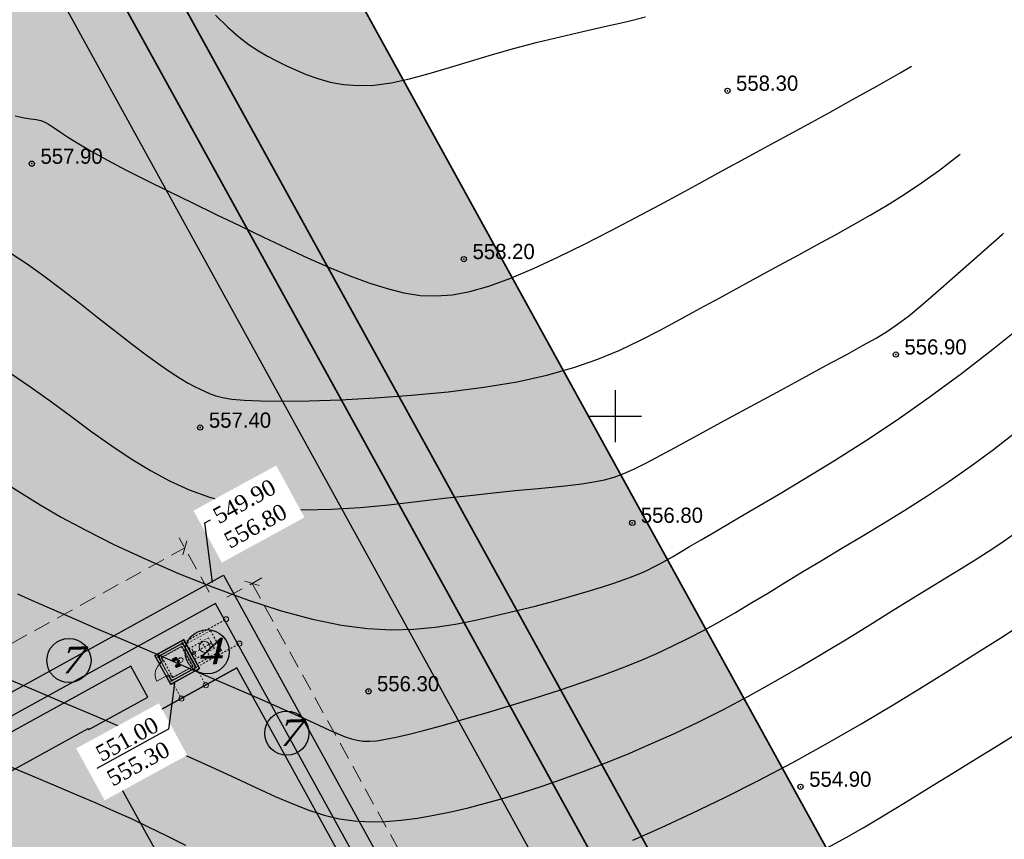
# Model space of a CAD drawing. Extents: x 883 to 364438, y -13 to 4201180.
# Tile 37 of 256: x 362756 to 362812, y 4200876 to 4200923. Entities that reach past the tile are written whole.
import ezdxf
from ezdxf import colors
from ezdxf.entities.mleader import LeaderData, LeaderLine
from ezdxf.math import Vec2, Vec3

# ---------------------------------------------------------------- set-up
doc = ezdxf.new("R2010")
doc.units = 0
doc.header["$LTSCALE"] = 0.5
doc.header["$MEASUREMENT"] = 0
doc.header["$PDMODE"] = 32
doc.header["$PDSIZE"] = 0.3
for name, pattern in [('ACAD_ISO03W100', [30, 12, -18]), ('ACAD_ISO10W100', [18, 12, -3, 0, -3]), ('CONTI', [0]), ('G_BUILDING_LINE', [3, 2, -1]), ('STRIH_1', [3, 2, -1])]:
    doc.linetypes.add(name, pattern=pattern)
for name, color, linetype in [('(004) Точки рельефа', 7, 'Continuous'), ('00', 7, 'Continuous'), ('GORIZDEFAULT', 32, 'CONTI'), ('PI_TTDEFAULT', 5, 'CONTI'), ('SETKR', 2, 'CONTI')]:
    doc.layers.add(name, color=color, linetype=linetype)
doc.layers.add('(032) Горизонтали утолщенные', color=32, linetype='Continuous', lineweight=30)
doc.layers.add('.', color=7, linetype='Continuous', lineweight=15)
doc.styles.add('D-431', font='d431.ttf')
doc.styles.add('ESKD1', font='times.ttf', dxfattribs={"width": 0.6, "oblique": 15})
doc.styles.get("Standard").update_dxf_attribs({"font": 'times.ttf'})
doc.styles.add('TimesNewRomanCyr', font='times.ttf', dxfattribs={"width": 0.5, "height": 1})
doc.linetypes.add('ограждение2', pattern='A,0.25,-0.1,[132,ltypeshp.shx,S=0.1,R=0,X=-0.1,Y=0],-0.1,1', length=1.45)
doc.dimstyles.new('GENPLAN1', dxfattribs={"dimscale": 0.5, "dimtxt": 1, "dimasz": 1.2, "dimexe": 1.3, "dimexo": 1.5, "dimgap": 0.5, "dimtad": 1, "dimdec": 1, "dimzin": 0, "dimdsep": 46, "dimtxsty": 'TimesNewRomanCyr', "dimblk1": 'OBLIQUE', "dimblk2": 'OBLIQUE', "dimsah": 1, "dimcen": 1, "dimadec": 0, "dimazin": 0, "dimtfac": 0.75, "dimtdec": 1, "dimtix": 1, "dimtmove": 0, "dimatfit": 3, "dimfxl": 1, "dimtvp": 1.2, "dimtfill": 1, "dimlwd": 0, "dimlwe": 0, "dimarcsym": 0})

# ---------------------------------------------------------------- blocks, each defined once
blk = doc.blocks.new('BL_333')
at = {"color": 0}
for p, q in [((0, -1.5), (0, 1.5)), ((-1.5, 0), (1.5, 0))]:
    blk.add_line(p, q, dxfattribs=at)
blk = doc.blocks.new('gergrgrre')
at = {"layer": '(032) Горизонтали утолщенные', "color": 32}
for points in [[(360515.46, 4200917.28, 558), (360515.98, 4200917.16, 558), (360516.37, 4200917.1, 558), (360516.68, 4200917.07, 558), (360516.93, 4200917.01, 558), (360517.17, 4200916.92, 558), (360517.42, 4200916.78, 558), (360517.71, 4200916.58, 558), (360518.08, 4200916.33, 558), (360518.54, 4200916.03, 558), (360519.12, 4200915.66, 558), (360519.87, 4200915.22, 558), (360520.78, 4200914.72, 558), (360521.85, 4200914.16, 558), (360523.04, 4200913.56, 558), (360524.32, 4200912.93, 558), (360525.66, 4200912.28, 558), (360527.03, 4200911.61, 558), (360528.4, 4200910.95, 558), (360529.75, 4200910.3, 558), (360531.06, 4200909.68, 558), (360532.33, 4200909.1, 558), (360533.55, 4200908.56, 558), (360534.71, 4200908.08, 558), (360535.82, 4200907.67, 558), (360536.86, 4200907.34, 558)], [(360536.86, 4200907.34, 558), (360537.83, 4200907.1, 558), (360538.76, 4200906.95, 558), (360539.69, 4200906.92, 558), (360540.63, 4200906.99, 558), (360541.63, 4200907.17, 558), (360542.72, 4200907.48, 558), (360543.93, 4200907.92, 558), (360545.28, 4200908.49, 558), (360546.72, 4200909.16, 558), (360548.22, 4200909.9, 558), (360549.72, 4200910.67, 558), (360551.18, 4200911.43, 558), (360552.55, 4200912.16, 558), (360553.77, 4200912.82, 558), (360554.81, 4200913.39, 558), (360555.72, 4200913.88, 558), (360556.53, 4200914.33, 558), (360557.31, 4200914.75, 558), (360558.11, 4200915.18, 558), (360558.97, 4200915.65, 558), (360559.95, 4200916.18, 558), (360561.09, 4200916.8, 558), (360562.35, 4200917.49, 558), (360563.68, 4200918.23, 558), (360565.05, 4200918.99, 558), (360566.39, 4200919.76, 558), (360567.035, 4200920.138, 558)], [(360515.6, 4200889.79, 556), (360516.58, 4200889.35, 556), (360517.68, 4200888.86, 556), (360518.88, 4200888.34, 556), (360520.18, 4200887.78, 556), (360521.57, 4200887.19, 556), (360523.03, 4200886.56, 556), (360524.54, 4200885.91, 556), (360526.04, 4200885.27, 556), (360527.51, 4200884.63, 556), (360528.89, 4200884.03, 556), (360530.16, 4200883.48, 556), (360531.27, 4200882.98, 556), (360532.19, 4200882.57, 556), (360532.94, 4200882.23, 556), (360533.55, 4200881.95, 556), (360534.04, 4200881.73, 556), (360534.45, 4200881.57, 556), (360534.81, 4200881.45, 556), (360535.15, 4200881.37, 556), (360535.48, 4200881.32, 556), (360535.85, 4200881.31, 556), (360536.27, 4200881.34, 556), (360536.78, 4200881.42, 556), (360537.39, 4200881.54, 556), (360538.13, 4200881.72, 556), (360539.03, 4200881.95, 556), (360540.11, 4200882.24, 556), (360541.33, 4200882.59, 556), (360542.64, 4200882.97, 556), (360544.02, 4200883.38, 556), (360545.41, 4200883.81, 556), (360546.78, 4200884.25, 556), (360548.07, 4200884.68, 556), (360549.27, 4200885.11, 556), (360550.38, 4200885.52, 556), (360551.41, 4200885.94, 556), (360552.38, 4200886.36, 556), (360553.31, 4200886.79, 556), (360554.21, 4200887.23, 556), (360555.11, 4200887.7, 556), (360556, 4200888.2, 556), (360556.91, 4200888.72, 556), (360557.84, 4200889.28, 556), (360558.8, 4200889.85, 556), (360559.79, 4200890.46, 556), (360560.82, 4200891.08, 556), (360561.89, 4200891.73, 556), (360563.02, 4200892.41, 556), (360564.2, 4200893.1, 556), (360565.41, 4200893.83, 556), (360566.65, 4200894.6, 556), (360567.91, 4200895.4, 556), (360569.19, 4200896.25, 556), (360570.47, 4200897.14, 556), (360571.75, 4200898.08, 556), (360573.01, 4200899.06, 556)]]:
    blk.add_polyline3d(points, dxfattribs=at)
at = {"layer": 'GORIZDEFAULT', "color": 32}
for points in [[(360526.98, 4200923.07, 558.5), (360527.7, 4200922.38, 558.5), (360528.34, 4200921.82, 558.5), (360528.92, 4200921.37, 558.5), (360529.46, 4200921.01, 558.5), (360529.98, 4200920.71, 558.5), (360530.5, 4200920.44, 558.5), (360531.03, 4200920.18, 558.5), (360531.6, 4200919.92, 558.5), (360532.21, 4200919.66, 558.5), (360532.88, 4200919.42, 558.5), (360533.59, 4200919.22, 558.5), (360534.36, 4200919.08, 558.5), (360535.2, 4200919.02, 558.5), (360536.11, 4200919.05, 558.5), (360537.1, 4200919.18, 558.5), (360538.16, 4200919.41, 558.5), (360539.28, 4200919.71, 558.5), (360540.45, 4200920.05, 558.5), (360541.67, 4200920.43, 558.5), (360542.92, 4200920.81, 558.5), (360544.21, 4200921.18, 558.5), (360545.51, 4200921.52, 558.5), (360546.82, 4200921.83, 558.5), (360548.12, 4200922.12, 558.5), (360549.38, 4200922.41, 558.5), (360550.59, 4200922.69, 558.5), (360551.73, 4200922.98, 558.5)], [(360515.16, 4200902.5, 557), (360516.36, 4200901.67, 557), (360517.55, 4200900.82, 557), (360518.72, 4200899.96, 557), (360519.88, 4200899.11, 557), (360521.02, 4200898.3, 557), (360522.14, 4200897.55, 557)], [(360514.85, 4200896.19, 556.5), (360515.83, 4200895.57, 556.5), (360516.9, 4200894.9, 556.5), (360518.11, 4200894.2, 556.5), (360519.52, 4200893.44, 556.5), (360521.14, 4200892.63, 556.5), (360522.95, 4200891.79, 556.5), (360524.87, 4200890.96, 556.5), (360526.85, 4200890.17, 556.5), (360528.84, 4200889.44, 556.5), (360530.76, 4200888.81, 556.5), (360532.58, 4200888.32, 556.5), (360534.23, 4200887.98, 556.5), (360535.73, 4200887.79, 556.5), (360537.12, 4200887.71, 556.5), (360538.4, 4200887.75, 556.5), (360539.62, 4200887.86, 556.5), (360540.79, 4200888.05, 556.5), (360541.95, 4200888.27, 556.5), (360543.11, 4200888.53, 556.5), (360544.26, 4200888.8, 556.5), (360545.38, 4200889.08, 556.5), (360546.45, 4200889.37, 556.5), (360547.46, 4200889.65, 556.5), (360548.38, 4200889.92, 556.5), (360549.2, 4200890.17, 556.5), (360549.91, 4200890.4, 556.5), (360550.5, 4200890.61, 556.5), (360551.02, 4200890.8, 556.5), (360551.46, 4200890.98, 556.5), (360551.85, 4200891.15, 556.5), (360552.21, 4200891.33, 556.5), (360552.55, 4200891.51, 556.5), (360552.9, 4200891.7, 556.5), (360553.28, 4200891.92, 556.5), (360553.72, 4200892.19, 556.5), (360554.26, 4200892.51, 556.5), (360554.93, 4200892.9, 556.5), (360555.75, 4200893.38, 556.5), (360556.76, 4200893.97, 556.5), (360557.97, 4200894.68, 556.5), (360559.38, 4200895.5, 556.5), (360560.93, 4200896.43, 556.5), (360562.61, 4200897.45, 556.5), (360564.38, 4200898.58, 556.5), (360566.21, 4200899.79, 556.5), (360568.06, 4200901.09, 556.5), (360569.91, 4200902.45, 556.5), (360571.72, 4200903.85, 556.5), (360573.45, 4200905.24, 556.5)], [(360515.28, 4200909.34, 557.5), (360516.15, 4200908.76, 557.5), (360517.11, 4200908.08, 557.5), (360518.13, 4200907.31, 557.5), (360519.19, 4200906.5, 557.5), (360520.24, 4200905.67, 557.5), (360521.26, 4200904.87, 557.5), (360522.22, 4200904.12, 557.5), (360523.08, 4200903.47, 557.5), (360523.82, 4200902.93, 557.5), (360524.44, 4200902.51, 557.5), (360524.97, 4200902.17, 557.5), (360525.41, 4200901.91, 557.5), (360525.79, 4200901.71, 557.5), (360526.11, 4200901.55, 557.5), (360526.4, 4200901.42, 557.5), (360526.68, 4200901.29, 557.5), (360527, 4200901.17, 557.5), (360527.39, 4200901.07, 557.5), (360527.92, 4200900.98, 557.5), (360528.63, 4200900.92, 557.5), (360529.58, 4200900.88, 557.5), (360530.82, 4200900.87, 557.5), (360532.38, 4200900.89, 557.5), (360534.19, 4200900.95, 557.5), (360536.18, 4200901.06, 557.5), (360538.27, 4200901.21, 557.5), (360540.38, 4200901.41, 557.5), (360542.43, 4200901.67, 557.5), (360544.35, 4200901.98, 557.5), (360546.06, 4200902.36, 557.5), (360547.6, 4200902.8, 557.5), (360548.98, 4200903.28, 557.5), (360550.25, 4200903.81, 557.5), (360551.44, 4200904.37, 557.5), (360552.58, 4200904.96, 557.5), (360553.7, 4200905.57, 557.5), (360554.85, 4200906.19, 557.5), (360556, 4200906.82, 557.5), (360557.16, 4200907.44, 557.5), (360558.31, 4200908.07, 557.5), (360559.44, 4200908.69, 557.5), (360560.55, 4200909.29, 557.5), (360561.63, 4200909.87, 557.5), (360562.67, 4200910.44, 557.5), (360563.68, 4200911, 557.5), (360564.66, 4200911.56, 557.5), (360565.64, 4200912.14, 557.5), (360566.62, 4200912.76, 557.5), (360567.62, 4200913.43, 557.5), (360568.64, 4200914.16, 557.5), (360569.69, 4200914.96, 557.5), (360569.828, 4200915.071, 557.5)], [(360522.14, 4200897.55, 557), (360523.25, 4200896.87, 557), (360524.35, 4200896.28, 557), (360525.48, 4200895.77, 557), (360526.65, 4200895.34, 557), (360527.88, 4200895.01, 557), (360529.18, 4200894.78, 557), (360530.58, 4200894.64, 557), (360532.09, 4200894.61, 557), (360533.68, 4200894.65, 557), (360535.31, 4200894.76, 557), (360536.96, 4200894.91, 557), (360538.58, 4200895.09, 557), (360540.15, 4200895.28, 557), (360541.63, 4200895.45, 557), (360542.99, 4200895.6, 557), (360544.23, 4200895.73, 557), (360545.35, 4200895.83, 557), (360546.36, 4200895.93, 557), (360547.27, 4200896.02, 557), (360548.06, 4200896.12, 557), (360548.76, 4200896.22, 557), (360549.37, 4200896.35, 557), (360549.93, 4200896.5, 557), (360550.48, 4200896.71, 557), (360551.09, 4200896.97, 557), (360551.78, 4200897.32, 557), (360552.62, 4200897.76, 557), (360553.64, 4200898.31, 557), (360554.88, 4200898.99, 557), (360556.28, 4200899.75, 557), (360557.78, 4200900.56, 557), (360559.3, 4200901.39, 557), (360560.78, 4200902.19, 557), (360562.14, 4200902.93, 557), (360563.31, 4200903.56, 557), (360564.25, 4200904.08, 557), (360565.01, 4200904.5, 557), (360565.65, 4200904.89, 557), (360566.24, 4200905.29, 557), (360566.86, 4200905.76, 557), (360567.57, 4200906.35, 557), (360568.44, 4200907.1, 557), (360569.53, 4200908.06, 557), (360570.82, 4200909.19, 557), (360572.26, 4200910.46, 557), (360572.334, 4200910.524, 557)], [(360515.11, 4200884.86, 555.5), (360516.63, 4200884.22, 555.5), (360518.29, 4200883.52, 555.5), (360520.03, 4200882.78, 555.5), (360521.79, 4200882.02, 555.5), (360523.53, 4200881.27, 555.5), (360525.2, 4200880.53, 555.5), (360526.74, 4200879.84, 555.5), (360528.12, 4200879.21, 555.5), (360529.34, 4200878.63, 555.5), (360530.43, 4200878.13, 555.5), (360531.43, 4200877.7, 555.5), (360532.36, 4200877.34, 555.5), (360533.24, 4200877.05, 555.5), (360534.11, 4200876.85, 555.5), (360534.98, 4200876.72, 555.5), (360535.87, 4200876.67, 555.5), (360536.77, 4200876.69, 555.5), (360537.68, 4200876.76, 555.5), (360538.61, 4200876.89, 555.5), (360539.56, 4200877.05, 555.5), (360540.53, 4200877.25, 555.5), (360541.52, 4200877.48, 555.5), (360542.53, 4200877.74, 555.5), (360543.58, 4200878.03, 555.5), (360544.66, 4200878.36, 555.5), (360545.78, 4200878.72, 555.5), (360546.94, 4200879.12, 555.5), (360548.14, 4200879.56, 555.5), (360549.4, 4200880.04, 555.5), (360550.7, 4200880.57, 555.5), (360552.03, 4200881.15, 555.5), (360553.4, 4200881.76, 555.5), (360554.8, 4200882.43, 555.5), (360556.22, 4200883.14, 555.5), (360557.66, 4200883.9, 555.5), (360559.1, 4200884.7, 555.5), (360560.54, 4200885.53, 555.5), (360561.96, 4200886.37, 555.5), (360563.33, 4200887.2, 555.5), (360564.64, 4200888.01, 555.5), (360565.88, 4200888.78, 555.5), (360567.03, 4200889.49, 555.5), (360568.07, 4200890.13, 555.5), (360569.02, 4200890.71, 555.5), (360569.89, 4200891.24, 555.5), (360570.69, 4200891.74, 555.5), (360571.45, 4200892.22, 555.5), (360572.17, 4200892.7, 555.5), (360572.88, 4200893.19, 555.5)], [(360514.93, 4200879.95, 555), (360516.45, 4200879.31, 555), (360517.8, 4200878.74, 555), (360519.01, 4200878.23, 555), (360520.11, 4200877.76, 555), (360521.13, 4200877.31, 555), (360522.13, 4200876.86, 555), (360523.12, 4200876.39, 555), (360524.16, 4200875.89, 555), (360525.27, 4200875.33, 555)], [(360551.01, 4200875.62, 555), (360552.65, 4200876.35, 555), (360554.42, 4200877.17, 555), (360556.29, 4200878.07, 555), (360558.23, 4200879.04, 555), (360560.21, 4200880.09, 555), (360562.21, 4200881.19, 555), (360564.17, 4200882.33, 555), (360566.07, 4200883.46, 555), (360567.86, 4200884.55, 555), (360569.5, 4200885.57, 555), (360570.95, 4200886.48, 555), (360572.17, 4200887.26, 555), (360573.12, 4200887.86, 555)], [(360547.95, 4200869.1, 554.5), (360549.2, 4200869.6, 554.5), (360550.61, 4200870.19, 554.5), (360552.12, 4200870.83, 554.5), (360553.67, 4200871.48, 554.5), (360555.18, 4200872.14, 554.5), (360556.62, 4200872.75, 554.5), (360557.9, 4200873.3, 554.5), (360559, 4200873.76, 554.5), (360559.95, 4200874.17, 554.5), (360560.79, 4200874.53, 554.5), (360561.59, 4200874.9, 554.5), (360562.4, 4200875.3, 554.5), (360563.27, 4200875.77, 554.5), (360564.26, 4200876.33, 554.5), (360565.4, 4200877.01, 554.5), (360566.68, 4200877.78, 554.5), (360568.03, 4200878.62, 554.5), (360569.41, 4200879.47, 554.5), (360570.77, 4200880.32, 554.5), (360572.06, 4200881.11, 554.5), (360573.24, 4200881.83, 554.5)]]:
    blk.add_polyline3d(points, dxfattribs=at)
at = {"layer": 'PI_TTDEFAULT', "color": 5}
for p in [(360556.45, 4200918.72, 558.3), (360516.42, 4200914.53, 557.9), (360541.28, 4200909.04, 558.2), (360566.14, 4200903.55, 556.9), (360526.11, 4200899.35, 557.4), (360550.97, 4200893.87, 556.8), (360535.79, 4200884.18, 556.3), (360560.65, 4200878.69, 554.9)]:
    blk.add_point(p, dxfattribs=at)
at = {"layer": 'SETKR', "color": 92}
blk.add_blockref('BL_333', (360550, 4200900), dxfattribs=at)
at = {"layer": '(004) Точки рельефа', "style": 'D-431'}
for s, p in [('558.30', (360556.94, 4200918.72)), ('557.90', (360516.92, 4200914.52)), ('558.20', (360541.78, 4200909.04)), ('556.90', (360566.63, 4200903.55)), ('557.40', (360526.61, 4200899.34)), ('556.80', (360551.46, 4200893.87)), ('556.30', (360536.28, 4200884.18)), ('554.90', (360561.15, 4200878.69))]:
    blk.add_text(s, height=0.875, dxfattribs=at).set_placement(p)
blk = doc.blocks.new('A$C7c9ca7ec')
at = {"lineweight": 0}
h = blk.add_hatch(dxfattribs=at)
h.set_pattern_fill('ANSI37', color=256, scale=30, style=0)
h.set_pattern_definition([(45, (-135089.7, -39476.91), (-67.35192, 67.35192), []), (135, (-135089.7, -39476.91), (-67.35192, -67.35192), [])])
h.paths.add_polyline_path([(-2325, 8036, 1), (-2775, 8036), (-2775, 7586, 1), (-2325, 7586)])
h = blk.add_hatch(dxfattribs=at)
h.set_pattern_fill('ANSI37', color=256, scale=30, style=0)
h.set_pattern_definition([(45, (-133889.7, -39476.91), (-67.35192, 67.35192), []), (135, (-133889.7, -39476.91), (-67.35192, -67.35192), [])])
h.paths.add_polyline_path([(-1125, 8036, 1), (-1575, 8036), (-1575, 7586, 1), (-1125, 7586)])
for p, q in [((-3150, 10050), (-3150, 12345)), ((-3330, 10050), (-3150, 10050)), ((-570, 10050), (-750, 10050)), ((-2775, 7586), (-2775, 8036)), ((-2325, 8036), (-2325, 7586)), ((-2250, 7405), (-2325, 6893)), ((-1650, 7405), (-1575, 6893)), ((-1575, 7586), (-1575, 8036)), ((-1125, 8036), (-1125, 7586)), ((-1950, 4350), (-1950, 4350)), ((-1950, 4350), (-1950, 4350)), ((-1950, 2250), (-1950, 2250)), ((-1950, 2250), (-1950, 2250))]:
    blk.add_line(p, q, dxfattribs=at)
at = {"linetype": 'ACAD_ISO03W100', "lineweight": 0, "ltscale": 5}
for p, q in [((-4800, 10500), (900, 10500)), ((-4800, 10500), (-4800, 4800)), ((900, 10500), (900, 4800)), ((-4350, 10050), (-4350, 5250)), ((-4350, 10050), (-3330, 10050)), ((-3900, 9600), (0, 9600)), ((-3900, 9600), (-3900, 5700)), ((-570, 10050), (450, 10050)), ((0, 9600), (0, 5700)), ((450, 10050), (450, 5250)), ((-4350, 5250), (450, 5250)), ((-3900, 5700), (0, 5700)), ((-4800, 4800), (900, 4800)), ((-3900, 0), (-3900, 4800)), ((-3000, 900), (-3000, 4800)), ((-900, 900), (-900, 4800)), ((0, 0), (0, 4800))]:
    blk.add_line(p, q, dxfattribs=at)
at = {"color": 0, "lineweight": 0}
for p, q in [((-4725, 10425), (-3330, 10425)), ((-4725, 10425), (-4725, 4875)), ((-3330, 10425), (-3330, 9675)), ((-570, 10425), (825, 10425)), ((-570, 10425), (-570, 9675)), ((825, 10425), (825, 4875)), ((-3975, 9675), (-3330, 9675)), ((-3975, 9675), (-3975, 5625)), ((-570, 9675), (75, 9675)), ((75, 9675), (75, 5625)), ((-3975, 5625), (75, 5625)), ((-4725, 4875), (825, 4875))]:
    blk.add_line(p, q, dxfattribs=at)
at = {"color": 1, "linetype": 'ACAD_ISO10W100', "lineweight": 0, "ltscale": 40}
for p, q in [((-4350, 10425), (-4350, -2864)), ((450, 10425), (450, -2864)), ((-7411, 10050), (825, 10050)), ((-7411, 5250), (825, 5250)), ((-2709, 4350), (-1158, 4350)), ((-1950, 4737), (-1950, 770)), ((-3487, 2250), (-413, 2250))]:
    blk.add_line(p, q, dxfattribs=at)
at = {"color": 0, "linetype": 'ACAD_ISO03W100', "lineweight": 0, "ltscale": 5}
for p, q in [((-3900, 0), (0, 0)), ((-3000, 900), (-900, 900))]:
    blk.add_line(p, q, dxfattribs=at)
at = {"lineweight": 0}
for points in [[(-3330, 10100), (-4400, 10100), (-4400, 5200), (500, 5200), (500, 10100), (-570, 10100)], [(-3330, 10050), (-4350, 10050), (-4350, 5250), (450, 5250), (450, 10050), (-570, 10050)], [(-3330, 10000), (-4300, 10000), (-4300, 5300), (400, 5300), (400, 10000), (-570, 10000)]]:
    blk.add_lwpolyline(points, dxfattribs=at)
for points in [[(-4350, 10050), (400, 10050), (450, 5250), (-4350, 5250)], [(-4300, 10000), (-4300, 10000), (-4300, 10000), (-4300, 10000)], [(-4300, 10000), (-4167, 10000), (-4167, 9872), (-4300, 9872)], [(267, 10000), (400, 10000), (400, 9872), (267, 9872)], [(-4300, 5428), (-4167, 5428), (-4167, 5300), (-4300, 5300)], [(267, 5428), (400, 5428), (400, 5300), (267, 5300)]]:
    blk.add_lwpolyline(points, close=True, dxfattribs=at)
for centre, radius in [((-7846, 10050), 435), ((-1950, 7303), 119), ((-7846, 5250), 435), ((-1950, 4350), 300), ((-1950, 2250), 945), ((-4350, -3299), 435), ((450, -3299), 435)]:
    blk.add_circle(centre, radius, dxfattribs=at)
for centre, radius, start, end in [((-3226, 9863), 2483, 4.31839, 88.24864), ((-2550, 8036), 225, 0, 180), ((-2550, 7586), 225, 180, 0), ((-1950, 6925), 376, 184.77189, 355.22811), ((-1950, 7269), 329, 24.24185, 155.75815), ((-1350, 8036), 225, 0, 180), ((-1350, 7586), 225, 180, 0)]:
    blk.add_arc(centre, radius, start, end, dxfattribs=at)
at = {"color": 0, "lineweight": 0, "char_height": 400, "attachment_point": 1}
for s, insert, width in [('\\pi-38.47209;{\\C256;А}', (-7993, 10301), 338.34), ('\\pi14.59208;{\\C256;Б}', (-7993, 5501), 338.34), ('\\pi8.34463;{\\C256;2}', (-4498, -3048), 274.8), ('{\\fTimes New Roman|b0|i0|c0|p18;\\C256;1}', (371, -3048), 227.22)]:
    blk.add_mtext(s, dxfattribs=dict(at, insert=insert, width=width))
blk = doc.blocks.new('_Oblique')
at = {"color": 0, "linetype": 'ByBlock', "lineweight": -2}
blk.add_line((-0.5, -0.5), (0.5, 0.5), dxfattribs=at)
blk = doc.blocks.new('*D462')
at = {"color": 0, "linetype": 'G_BUILDING_LINE', "lineweight": 0, "transparency": 16777216}
for p, q in [((362766.467, 4200889.883), (362764.75, 4200892.998)), ((362710.436, 4200862.319), (362765.064, 4200892.429)), ((362711.838, 4200859.774), (362710.122, 4200862.889))]:
    blk.add_line(p, q, dxfattribs=at)
at = {"layer": 'Defpoints', "color": 0, "linetype": 'Continuous', "lineweight": 30, "transparency": 16777216}
for p in [(362765.064, 4200892.429), (362766.829, 4200889.226), (362712.2, 4200859.117)]:
    blk.add_point(p, dxfattribs=at)
at = {"color": 0, "linetype": 'Continuous', "lineweight": 0, "transparency": 16777216, "xscale": 0.6, "yscale": 0.6, "zscale": 0.6}
for p, rotation in [((362765.064, 4200892.429), 28.86185419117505), ((362710.436, 4200862.319), 208.8618541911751)]:
    blk.add_blockref('_Oblique', p, dxfattribs=dict(at, rotation=rotation))
at = {"color": 0, "linetype": 'Continuous', "lineweight": 30, "transparency": 16777216, "insert": (362737.383, 4200878.04), "char_height": 1, "attachment_point": 5, "rotation": 28.8619, "style": 'TimesNewRomanCyr', "bg_fill": 3, "box_fill_scale": 1.25, "bg_fill_color": 256, "bg_fill_true_color": 13158600, "bg_fill_transparency": 0}
blk.add_mtext('62.4', dxfattribs=at)
blk = doc.blocks.new('*D453')
at = {"color": 0, "linetype": 'G_BUILDING_LINE', "lineweight": 0, "transparency": 16777216}
for p, q in [((362767.486, 4200889.588), (362769.505, 4200890.701)), ((362768.936, 4200890.387), (362794.109, 4200844.697)), ((362792.659, 4200843.898), (362794.678, 4200845.01))]:
    blk.add_line(p, q, dxfattribs=at)
at = {"layer": 'Defpoints', "color": 0, "linetype": 'Continuous', "lineweight": 30, "transparency": 16777216}
for p in [(362766.829, 4200889.226), (362794.109, 4200844.697), (362792.002, 4200843.536)]:
    blk.add_point(p, dxfattribs=at)
at = {"color": 0, "linetype": 'Continuous', "lineweight": 0, "transparency": 16777216, "xscale": 0.6, "yscale": 0.6, "zscale": 0.6}
for p, rotation in [((362768.936, 4200890.387), 118.8525340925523), ((362794.109, 4200844.697), 298.8525340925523)]:
    blk.add_blockref('_Oblique', p, dxfattribs=dict(at, rotation=rotation))
at = {"color": 0, "linetype": 'Continuous', "lineweight": 30, "transparency": 16777216, "insert": (362782.188, 4200867.909), "char_height": 1, "attachment_point": 5, "rotation": 298.8525, "style": 'TimesNewRomanCyr', "bg_fill": 3, "box_fill_scale": 1.25, "bg_fill_color": 256, "bg_fill_true_color": 13158600, "bg_fill_transparency": 0}
blk.add_mtext('52.2', dxfattribs=at)

msp = doc.modelspace()

# ---------------------------------------------------------------- hatches: boundary and pattern name
at = {"layer": '.', "linetype": 'Continuous', "lineweight": 30, "true_color": 0xafd9aa}
h = msp.add_hatch(color=9, dxfattribs=at)
h.dxf.hatch_style = 1
edge = h.paths.add_edge_path()
edge.add_line((362545.554, 4200879.245), (362541.21, 4200887.127))
edge.add_line((362541.21, 4200887.127), (362623.2, 4200932.309))
edge.add_arc((362625.613, 4200927.93), 5, 28.8577, 118.8577, ccw=False)
edge.add_line((362629.992, 4200930.343), (362778.282, 4200661.248))
edge.add_arc((362773.903, 4200658.834), 5, -61.1423, 28.8577, ccw=False)
edge.add_line((362776.316, 4200654.455), (362694.327, 4200609.273))
edge.add_line((362694.327, 4200609.273), (362689.983, 4200617.156))
edge.add_line((362689.983, 4200617.156), (362768.469, 4200660.407))
edge.add_line((362768.469, 4200660.407), (362624.04, 4200922.496))
edge.add_line((362624.04, 4200922.496), (362545.554, 4200879.245))
edge = h.paths.add_edge_path()
edge.add_line((362964.231, 4200768.285), (362968.574, 4200760.402))
edge.add_line((362968.574, 4200760.402), (362885.794, 4200714.785))
edge.add_arc((362883.381, 4200719.164), 5, 208.8577, 298.8577, ccw=False)
edge.add_line((362879.002, 4200716.751), (362730.711, 4200985.847))
edge.add_arc((362735.091, 4200988.26), 5, 118.8577, 208.8577, ccw=False)
edge.add_line((362732.677, 4200992.639), (362815.458, 4201038.257))
edge.add_line((362815.458, 4201038.257), (362819.802, 4201030.374))
edge.add_line((362819.802, 4201030.374), (362740.524, 4200986.687))
edge.add_line((362740.524, 4200986.687), (362884.953, 4200724.598))
edge.add_line((362884.953, 4200724.598), (362964.231, 4200768.285))
h.paths.add_polyline_path([(362514.906, 4200934.86), (362512.011, 4200940.115), (362786.258, 4201091.244), (362789.154, 4201085.989)])
h.paths.add_polyline_path([(362538.314, 4200892.382), (362520.698, 4200924.35), (362794.946, 4201075.479), (362812.562, 4201043.512)])
edge = h.paths.add_edge_path()
edge.add_line((362875.517, 4200691.995), (362911.679, 4200626.372))
edge.add_line((362911.679, 4200626.372), (362919.562, 4200630.716))
edge.add_line((362919.562, 4200630.716), (362881.469, 4200699.842))
edge.add_arc((362877.09, 4200697.429), 5, 28.8577, 118.8577)
edge.add_line((362874.677, 4200701.808), (362697.222, 4200604.018))
edge.add_line((362697.222, 4200604.018), (362701.566, 4200596.136))
edge.add_line((362701.566, 4200596.136), (362875.517, 4200691.995))
edge = h.paths.add_edge_path()
edge.add_line((362975.814, 4200747.265), (362971.47, 4200755.148))
edge.add_line((362971.47, 4200755.148), (362888.69, 4200709.53))
edge.add_arc((362891.103, 4200705.151), 5, 118.8577, 208.8577)
edge.add_line((362886.724, 4200702.738), (362924.817, 4200633.612))
edge.add_line((362924.817, 4200633.612), (362932.699, 4200637.956))
edge.add_line((362932.699, 4200637.956), (362896.537, 4200703.578))
edge.add_line((362896.537, 4200703.578), (362975.814, 4200747.265))
edge = h.paths.add_edge_path(flags=17)
edge.add_arc((362721.077, 4200980.538), 5, 28.8577, 118.8577)
edge.add_line((362718.664, 4200984.917), (362637.213, 4200940.032))
edge.add_arc((362639.626, 4200935.652), 5, 118.8577, 208.8577)
edge.add_line((362635.247, 4200933.239), (362651.738, 4200903.314))
edge.add_line((362651.738, 4200903.314), (362651.738, 4200903.314))
edge.add_arc((362660.884, 4200910.873), 11.866, 219.5732, 295.217)
edge.add_line((362665.939, 4200900.138), (362675.964, 4200905.663))
edge.add_line((362675.964, 4200905.663), (362674.154, 4200908.947))
edge.add_line((362674.154, 4200908.947), (362683.263, 4200913.966))
edge.add_line((362683.263, 4200913.966), (362671.39, 4200935.512))
edge.add_line((362671.39, 4200935.512), (362684.951, 4200942.985))
edge.add_line((362684.951, 4200942.985), (362679.589, 4200952.772))
edge.add_line((362679.589, 4200952.772), (362700.897, 4200964.445))
edge.add_line((362700.897, 4200964.445), (362706.229, 4200954.711))
edge.add_line((362706.229, 4200954.711), (362712.728, 4200958.292))
edge.add_line((362712.728, 4200958.292), (362724.601, 4200936.747))
edge.add_line((362724.601, 4200936.747), (362733.71, 4200941.766))
edge.add_line((362733.71, 4200941.766), (362735.52, 4200938.482))
edge.add_line((362735.52, 4200938.482), (362737.047, 4200939.324))
edge.add_arc((362730.672, 4200949.331), 11.866, 302.4985, 378.1423)
edge.add_line((362741.947, 4200953.026), (362725.457, 4200982.951))
edge = h.paths.add_edge_path()
edge.add_line((362710.57, 4200859.589), (362766.25, 4200890.277))
edge.add_line((362766.25, 4200890.277), (362767.301, 4200890.857))
edge.add_line((362767.301, 4200890.857), (362793.053, 4200844.115))
edge.add_line((362793.053, 4200844.115), (362795.049, 4200845.215))
edge.add_line((362795.049, 4200845.215), (362786.259, 4200861.166))
edge.add_line((362786.259, 4200861.166), (362791.099, 4200863.833))
edge.add_line((362791.099, 4200863.833), (362753.546, 4200931.978))
edge.add_arc((362746.303, 4200926.931), 8.828, 34.87, 121.2214)
edge.add_line((362741.727, 4200934.481), (362738.657, 4200932.789))
edge.add_line((362738.657, 4200932.789), (362740.467, 4200929.505))
edge.add_line((362740.467, 4200929.505), (362731.358, 4200924.485))
edge.add_line((362731.358, 4200924.485), (362740.335, 4200908.195))
edge.add_line((362740.335, 4200908.195), (362698.996, 4200885.415))
edge.add_line((362698.996, 4200885.415), (362690.019, 4200901.705))
edge.add_line((362690.019, 4200901.705), (362680.911, 4200896.686))
edge.add_line((362680.911, 4200896.686), (362679.101, 4200899.97))
edge.add_line((362679.101, 4200899.97), (362667.534, 4200893.595))
edge.add_arc((362671.472, 4200885.694), 8.828, 116.4941, 202.8455)
edge.add_line((362663.336, 4200882.267), (362783.537, 4200664.143))
edge.add_arc((362787.916, 4200666.557), 5, 208.8577, 298.8577)
edge.add_line((362790.329, 4200662.177), (362871.781, 4200707.063))
edge.add_arc((362869.368, 4200711.442), 5, 298.8577, 388.8577)
edge.add_line((362873.747, 4200713.855), (362804.241, 4200839.984))
edge.add_arc((362801.614, 4200838.536), 3, 28.8577, 118.8577)
edge.add_line((362800.166, 4200841.163), (362795.962, 4200838.847))
edge.add_line((362795.962, 4200838.847), (362806.813, 4200819.156))
edge.add_line((362806.813, 4200819.156), (362805.753, 4200818.592))
edge.add_line((362805.753, 4200818.592), (362850.541, 4200737.318))
edge.add_line((362850.541, 4200737.318), (362863.934, 4200713.014))
edge.add_line((362863.934, 4200713.014), (362789.489, 4200671.99))
edge.add_line((362789.489, 4200671.99), (362731.694, 4200776.868))
edge.add_line((362731.694, 4200776.868), (362750.463, 4200787.21))
edge.add_line((362750.463, 4200787.21), (362710.57, 4200859.589))
at = {"layer": '.', "linetype": 'Continuous', "lineweight": 30, "true_color": 0x636466}
h = msp.add_hatch(color=251, dxfattribs=at)
h.dxf.hatch_style = 1
edge = h.paths.add_edge_path()
edge.add_line((362732.677, 4200992.639), (362815.458, 4201038.257))
edge.add_line((362815.458, 4201038.257), (362812.562, 4201043.512))
edge.add_line((362812.562, 4201043.512), (362538.314, 4200892.382))
edge.add_line((362538.314, 4200892.382), (362541.21, 4200887.127))
edge.add_line((362541.21, 4200887.127), (362623.2, 4200932.309))
edge.add_arc((362625.613, 4200927.93), 5, 28.8577, 118.8577, ccw=False)
edge.add_line((362629.992, 4200930.343), (362778.282, 4200661.248))
edge.add_arc((362773.903, 4200658.834), 5, -61.1423, 28.8577, ccw=False)
edge.add_line((362776.316, 4200654.455), (362694.327, 4200609.273))
edge.add_line((362694.327, 4200609.273), (362697.222, 4200604.018))
edge.add_line((362697.222, 4200604.018), (362874.677, 4200701.808))
edge.add_arc((362877.09, 4200697.429), 5, 28.8577, 118.8577, ccw=False)
edge.add_line((362881.469, 4200699.842), (362919.562, 4200630.716))
edge.add_line((362919.562, 4200630.716), (362924.817, 4200633.612))
edge.add_line((362924.817, 4200633.612), (362886.724, 4200702.738))
edge.add_arc((362891.103, 4200705.151), 5, 118.8577, 208.8577, ccw=False)
edge.add_line((362888.69, 4200709.53), (362971.47, 4200755.148))
edge.add_line((362971.47, 4200755.148), (362968.574, 4200760.402))
edge.add_line((362968.574, 4200760.402), (362885.794, 4200714.785))
edge.add_arc((362883.381, 4200719.164), 5, 208.8577, 298.8577, ccw=False)
edge.add_line((362879.002, 4200716.751), (362730.711, 4200985.847))
edge.add_arc((362735.091, 4200988.26), 5, 118.8577, 208.8577, ccw=False)
h.paths.add_polyline_path([(362520.698, 4200924.35), (362514.906, 4200934.86), (362789.154, 4201085.989), (362794.946, 4201075.479)])
at = {"layer": '.', "linetype": 'Continuous', "lineweight": 50, "true_color": 0xffffff}
h = msp.add_hatch(color=7, dxfattribs=at)
h.dxf.hatch_style = 1
edge = h.paths.add_edge_path()
edge.add_arc((362766.357, 4200886.457), 1.271, 0, 360)
h = msp.add_hatch(color=7, dxfattribs=at)
h.dxf.hatch_style = 1
edge = h.paths.add_edge_path()
edge.add_arc((362758.403, 4200885.952), 1.271, 0, 360)
at = {"layer": '.', "linetype": 'Continuous', "lineweight": 30, "true_color": 0x991b1e}
h = msp.add_hatch(color=244, dxfattribs=at)
h.dxf.hatch_style = 1
h.paths.add_polyline_path([(362763.338, 4200886.238), (362765.002, 4200887.154), (362765.919, 4200885.49), (362764.255, 4200884.574)])
h.paths.add_polyline_path([(362770.921, 4200841.984), (362773.549, 4200843.431), (362771.619, 4200846.935), (362768.991, 4200845.488)])
h.paths.add_polyline_path([(362789.842, 4200835.533), (362792.908, 4200837.222), (362795.272, 4200832.93), (362792.206, 4200831.241)])
at = {"layer": '.', "ltscale": 0.149071}
h = msp.add_hatch(color=256, dxfattribs=at)
h.dxf.hatch_style = 1
h.set_gradient(color1=(51, 204, 0), color2=(51, 204, 0), tint=1)
edge = h.paths.add_edge_path(flags=17)
edge.add_line((362725.579, 4200853.075), (362752.198, 4200804.779))
edge.add_arc((362754.825, 4200806.227), 3, 208.8619, 298.0817)
edge.add_line((362756.237, 4200803.58), (362757.267, 4200804.13))
edge.add_line((362757.267, 4200804.13), (362785.077, 4200818.953))
edge.add_arc((362783.666, 4200821.6), 3, 298.0581, 388.8487)
edge.add_line((362786.293, 4200823.048), (362776.398, 4200841.012))
edge.add_line((362776.398, 4200841.012), (362769.673, 4200837.295))
edge.add_line((362769.673, 4200837.295), (362775.951, 4200825.907))
edge.add_line((362775.951, 4200825.907), (362756.354, 4200815.132))
edge.add_line((362756.354, 4200815.132), (362738.59, 4200847.36))
edge.add_line((362738.59, 4200847.36), (362758.076, 4200858.073))
edge.add_line((362758.076, 4200858.073), (362764.349, 4200846.691))
edge.add_line((362764.349, 4200846.691), (362771.187, 4200850.471))
edge.add_line((362771.187, 4200850.471), (362759.463, 4200871.75))
edge.add_arc((362756.835, 4200870.302), 3, 28.854, 118.8619)
edge.add_line((362755.387, 4200872.929), (362726.758, 4200857.15))
edge.add_arc((362728.206, 4200854.523), 3, 118.8619, 208.8619)
h.paths.add_polyline_path([(362768.061, 4200885.529), (362760.022, 4200881.1), (362767.216, 4200868.093), (362770.177, 4200869.78), (362769.261, 4200871.444), (362772.267, 4200873.045), (362775.547, 4200867.089), (362772.541, 4200865.488), (362771.625, 4200867.152), (362768.65, 4200865.438), (362783.307, 4200838.832), (362791.356, 4200843.263)], flags=17)
h.paths.add_polyline_path([(362797.75, 4200831.533), (362792.729, 4200828.839), (362790.708, 4200832.511), (362787.701, 4200830.855), (362795.082, 4200817.456), (362751.228, 4200794.108), (362715.98, 4200858.06), (362759.499, 4200882.046), (362759.538, 4200881.975), (362762.941, 4200883.85), (362761.96, 4200885.629), (362713.287, 4200858.803), (362750.429, 4200791.414), (362804.139, 4200819.928)])
at = {"layer": '.', "linetype": 'Continuous', "lineweight": 50, "true_color": 0xffffff}
h = msp.add_hatch(color=7, dxfattribs=at)
h.dxf.hatch_style = 1
edge = h.paths.add_edge_path()
edge.add_arc((362770.936, 4200881.771), 1.271, 0, 360)

# ---------------------------------------------------------------- linework, layer by layer
at = {"color": 5, "linetype": 'Continuous', "lineweight": 30}
for points in [[(362732.677, 4200992.639), (362815.458, 4201038.257), (362812.562, 4201043.512), (362538.314, 4200892.382), (362541.21, 4200887.127), (362623.2, 4200932.309, -0.414214), (362629.992, 4200930.343), (362778.282, 4200661.248, -0.414214), (362776.316, 4200654.455), (362694.327, 4200609.273), (362697.222, 4200604.018), (362874.677, 4200701.808, -0.414214), (362881.469, 4200699.842), (362919.562, 4200630.716), (362924.817, 4200633.612), (362886.724, 4200702.738, -0.414214), (362888.69, 4200709.53), (362971.47, 4200755.148), (362968.574, 4200760.402), (362885.794, 4200714.785, -0.414214), (362879.002, 4200716.751), (362730.711, 4200985.847, -0.414214)], [(362964.231, 4200768.285), (362968.574, 4200760.402), (362885.794, 4200714.785, -0.414214), (362879.002, 4200716.751), (362730.711, 4200985.847, -0.414214), (362732.677, 4200992.639), (362815.458, 4201038.257), (362819.802, 4201030.374), (362740.524, 4200986.687), (362884.953, 4200724.598)]]:
    msp.add_lwpolyline(points, format="xyb", close=True, dxfattribs=at)
at = {"ltscale": 0.149071, "const_width": 0.1}
msp.add_lwpolyline([(362740.524, 4200986.687), (362884.953, 4200724.598)], dxfattribs=at)
at = {"color": 7, "linetype": 'STRIH_1', "ltscale": 2, "true_color": 0xffffff, "const_width": 0.1}
msp.add_lwpolyline([(362727.591, 4200985.293), (362876.18, 4200715.656)], dxfattribs=at)
at = {"ltscale": 0.149071, "const_width": 0.1}
msp.add_lwpolyline([(362968.574, 4200760.402), (362885.794, 4200714.785, -0.414214), (362879.002, 4200716.751), (362732.642, 4200982.343)], format="xyb", dxfattribs=at)
at = {"color": 18, "linetype": 'Continuous', "lineweight": 30, "true_color": 0x000000, "elevation": -1065.319}
msp.add_lwpolyline([(362763.338, 4200886.238), (362765.002, 4200887.154), (362765.919, 4200885.49), (362764.255, 4200884.574)], close=True, dxfattribs=at)
at = {"color": 18, "linetype": 'Continuous', "lineweight": 30, "true_color": 0x000000}
for points in [[(362797.75, 4200831.533), (362792.729, 4200828.839), (362790.708, 4200832.511), (362787.701, 4200830.855), (362795.082, 4200817.456), (362751.228, 4200794.108), (362715.98, 4200858.06), (362759.499, 4200882.046), (362759.538, 4200881.975), (362762.941, 4200883.85), (362761.96, 4200885.629), (362713.287, 4200858.803), (362750.429, 4200791.414), (362804.139, 4200819.928)], [(362768.061, 4200885.529), (362760.022, 4200881.1), (362767.216, 4200868.093), (362770.177, 4200869.78), (362769.261, 4200871.444), (362772.267, 4200873.045), (362775.547, 4200867.089), (362772.541, 4200865.488), (362771.625, 4200867.152), (362768.65, 4200865.438), (362783.307, 4200838.832), (362791.356, 4200843.263)]]:
    msp.add_lwpolyline(points, close=True, dxfattribs=at)
at = {"color": 5, "linetype": 'Continuous', "lineweight": 30, "elevation": -1065.319}
msp.add_lwpolyline([(362760.022, 4200881.1), (362768.061, 4200885.529)], dxfattribs=at)
at = {"color": 0, "lineweight": 30}
for centre in [(362766.357, 4200886.457, -1065.319), (362758.403, 4200885.952), (362770.936, 4200881.771)]:
    msp.add_circle(centre, 1.271, dxfattribs=at)
at = {"layer": '00', "linetype": 'ограждение2', "lineweight": 30, "ltscale": 10}
msp.add_lwpolyline([(362790.034, 4200842.434), (362792.002, 4200843.536), (362766.829, 4200889.226), (362712.2, 4200859.117), (362750.11, 4200790.337), (362805.164, 4200819.638), (362797.22, 4200834.06), (362795.248, 4200832.974)], dxfattribs=at)

# ---------------------------------------------------------------- block references
at = {"linetype": 'Continuous'}
msp.add_blockref('gergrgrre', (2239.844, 0), dxfattribs=at)
at = {"color": 5, "linetype": 'Continuous', "lineweight": 30, "xscale": 0.000333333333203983, "yscale": 0.000333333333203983, "zscale": 0.000333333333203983, "rotation": 118.8487279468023}
msp.add_blockref('A$C7c9ca7ec', (362766.548, 4200887.664, -1065.319), dxfattribs=at)

# ---------------------------------------------------------------- texts
at = {"color": 0, "lineweight": 30, "char_height": 1.512, "attachment_point": 1, "rotation": 1.7946, "style": 'ESKD1'}
for s, insert in [('{\\W1.2;4}', (362765.779, 4200887.22, -1065.319)), ('{\\W1.2;7}', (362757.825, 4200886.716)), ('{\\W1.2;7}', (362770.359, 4200882.534))]:
    msp.add_mtext_dynamic_manual_height_columns(s, width=1.71203, gutter_width=0.000042, heights=[0], dxfattribs=dict(at, insert=insert))

# ---------------------------------------------------------------- next in the draw order: dimensions: what is measured, and where the dimension line sits
at = {"color": 5, "linetype": 'Continuous', "lineweight": 30}
dim = msp.add_aligned_dim(p1=(362712.2, 4200859.117), p2=(362766.829, 4200889.226), distance=3.656, dimstyle='GENPLAN1', dxfattribs=at)
dim.commit()
dim.dimension.update_dxf_attribs({"geometry": '*D462', "text_midpoint": (362737.383, 4200878.04)})

# ---------------------------------------------------------------- next in the draw order: dimensions: what is measured, and where the dimension line sits
dim = msp.add_aligned_dim(p1=(362766.829, 4200889.226), p2=(362792.002, 4200843.536), distance=2.405, dimstyle='GENPLAN1', dxfattribs=at)
dim.commit()
dim.dimension.update_dxf_attribs({"geometry": '*D453', "text_midpoint": (362782.188, 4200867.909)})

# ---------------------------------------------------------------- next in the draw order: leaders
at = {"lineweight": 30, "ltscale": 3}
ml = msp.add_multileader_mtext('Standard', dxfattribs=at)
ml.set_content('{\\H0.66667x;\\C5; \\H1.5x;\\C1;551.00\\P}555.30', color=256)
ml.set_leader_properties(color=5)
ml.build(insert=Vec2(0, 0))
ml.multileader.update_dxf_attribs({"text_right_attachment_type": 6, "dogleg_length": 0.36, "arrow_head_size": 1.237})
ctx = ml.context
ctx.base_point, ctx.char_height, ctx.arrow_head_size, ctx.landing_gap_size, ctx.plane_origin, ctx.plane_x_axis, ctx.plane_y_axis = Vec3(362759.796, 4200880.357, -12766.769), 0.92769, 1.237, 0.139, Vec3(362733.109, 4200857.012, -12766.769), Vec3(0.877525, 0.47953), Vec3(-0.47953, 0.877525)
ctx.right_attachment, ctx.text_align_type = 6, 1
notes = []
notes.append((ctx, [(1, (1, 1, 0), (362764.126, 4200881.994, -12766.769), (-0.877525, -0.47953), 0.36, [(0, [(362764.643, 4200885.872, -12766.769)], 0, [])])]))
ctx.mtext.insert, ctx.mtext.text_direction, ctx.mtext.rotation, ctx.mtext.width, ctx.mtext.alignment, ctx.mtext.flow_direction = Vec3(362761.422, 4200881.785, -12766.769), Vec3(0.877525, 0.47953), 0.500119, 4.48973, 2, 5
ctx.mtext.has_bg_fill, ctx.mtext.bg_color, ctx.mtext.bg_scale_factor, ctx.mtext.bg_transparency, ctx.mtext.use_window_bg_color = 1, -1027028792, 1.5, 0, 1
for ctx, leaders in notes:
    for number, flags, end, landing, length, lines in leaders:
        leader = LeaderData()
        leader.index, (leader.has_last_leader_line, leader.has_dogleg_vector, leader.attachment_direction) = number, flags
        leader.last_leader_point, leader.dogleg_vector, leader.dogleg_length = Vec3(end), Vec3(landing), length
        for number, points, colour, breaks in lines:
            line = LeaderLine()
            line.index, line.vertices, line.color, line.breaks = number, Vec3.list(points), colors.encode_raw_color(colour), breaks
            leader.lines.append(line)
        ctx.leaders.append(leader)

# ---------------------------------------------------------------- next in the draw order: leaders
ml = msp.add_multileader_mtext('Standard', dxfattribs=at)
ml.set_content('{\\H0.66667x;\\C5; \\H1.5x;\\C1;549.90\\P}556.80', color=256)
ml.set_leader_properties(color=5)
ml.build(insert=Vec2(0, 0))
ml.multileader.update_dxf_attribs({"text_right_attachment_type": 6, "dogleg_length": 0.36, "arrow_head_size": 1.237})
ctx = ml.context
ctx.base_point, ctx.char_height, ctx.arrow_head_size, ctx.landing_gap_size, ctx.plane_origin, ctx.plane_x_axis, ctx.plane_y_axis = Vec3(362766.541, 4200894.033), 0.92769, 1.237, 0.139, Vec3(362739.854, 4200872.858), Vec3(0.877525, 0.47953), Vec3(-0.47953, 0.877525)
ctx.right_attachment, ctx.text_align_type = 6, 1
notes = []
notes.append((ctx, [(0, (1, 1, 0), (362766.226, 4200893.86), (0.877525, 0.47953), 0.36, [(0, [(362766.829, 4200889.216)], 0, [])])]))
ctx.mtext.insert, ctx.mtext.text_direction, ctx.mtext.rotation, ctx.mtext.width, ctx.mtext.alignment, ctx.mtext.flow_direction = Vec3(362768.168, 4200895.461), Vec3(0.877525, 0.47953), 0.500119, 4.48973, 2, 5
ctx.mtext.has_bg_fill, ctx.mtext.bg_color, ctx.mtext.bg_scale_factor, ctx.mtext.bg_transparency, ctx.mtext.use_window_bg_color = 1, -1027028792, 1.5, 0, 1
for ctx, leaders in notes:
    for number, flags, end, landing, length, lines in leaders:
        leader = LeaderData()
        leader.index, (leader.has_last_leader_line, leader.has_dogleg_vector, leader.attachment_direction) = number, flags
        leader.last_leader_point, leader.dogleg_vector, leader.dogleg_length = Vec3(end), Vec3(landing), length
        for number, points, colour, breaks in lines:
            line = LeaderLine()
            line.index, line.vertices, line.color, line.breaks = number, Vec3.list(points), colors.encode_raw_color(colour), breaks
            leader.lines.append(line)
        ctx.leaders.append(leader)

# ---------------------------------------------------------------- next in the draw order: linework, layer by layer
at = {"color": 5, "linetype": 'Continuous', "lineweight": 30}
msp.add_lwpolyline([(362663.336, 4200882.267), (362783.537, 4200664.143, 0.414214), (362790.329, 4200662.177), (362871.781, 4200707.063, 0.414214), (362873.747, 4200713.855), (362804.241, 4200839.984, 0.414214), (362800.166, 4200841.163), (362795.962, 4200838.847), (362806.813, 4200819.156), (362805.753, 4200818.592), (362850.541, 4200737.318), (362863.934, 4200713.014), (362789.489, 4200671.99), (362731.694, 4200776.868), (362750.463, 4200787.21), (362710.57, 4200859.589), (362766.25, 4200890.277), (362767.301, 4200890.857), (362793.053, 4200844.115), (362795.049, 4200845.215), (362786.259, 4200861.166), (362791.099, 4200863.833), (362753.546, 4200931.978, 0.395683)], format="xyb", dxfattribs=at)

doc.saveas('drawing.dxf')
